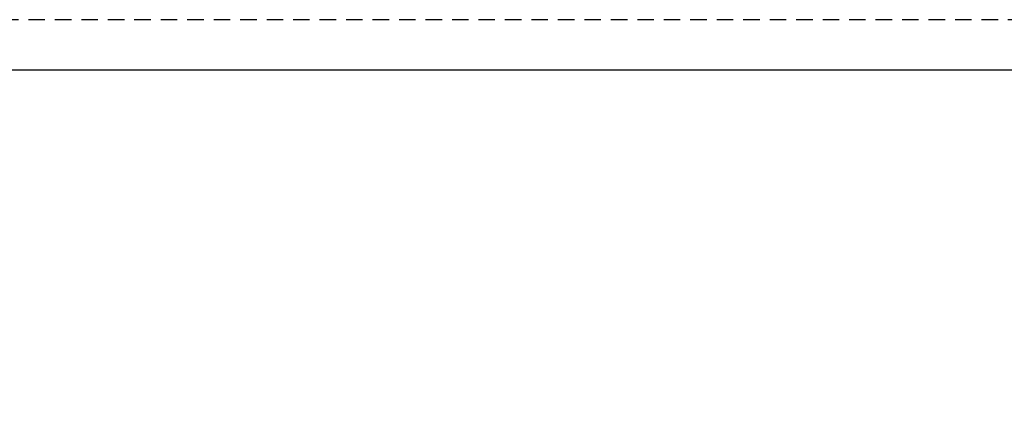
# Paper-space layout '113851LD001' of a CAD drawing. Header units: feet. Extents: x 0 to 34, y 0 to 22.
# Tile 73 of 74: x 10.8 to 20.6, y 18.2 to 22. Entities that reach past the tile are written whole.
import ezdxf
from ezdxf.enums import TextEntityAlignment as Align

# ---------------------------------------------------------------- set-up
doc = ezdxf.new("R2010")
doc.units = ezdxf.units.FT
doc.header["$MEASUREMENT"] = 0
doc.linetypes.add('OhDOT_USTN3', pattern=[0.22, 0.165, -0.055])
for name, color, linetype in [('SH_Border', 7, 'Continuous'), ('SH_Cut_Line', 7, 'OhDOT_USTN3'), ('SH_Data', 7, 'Continuous')]:
    doc.layers.add(name, color=color, linetype=linetype)
doc.styles.add('Font 70-Main Title', font='txt', dxfattribs={"width": 1.15, "height": 0.25})
doc.styles.add('Straight-Normal', font='font30.shx', dxfattribs={"height": 0.14})
doc.styles.add('Straight-Sub Title', font='font30.shx', dxfattribs={"height": 0.17})

# ---------------------------------------------------------------- blocks, each defined once
blk = doc.blocks.new('BLKWO')
at = {"layer": 'SH_Border', "color": 7, "linetype": 'Continuous', "flags": 128}
blk.add_lwpolyline([(2, 21.5), (33.5, 21.5), (33.5, 0.5), (2, 0.5), (2, 21.5)], close=True, dxfattribs=at)
at = {"layer": 'SH_Cut_Line', "color": 7, "linetype": 'OhDOT_USTN3', "flags": 128}
blk.add_lwpolyline([(0, 0), (34, 0), (34, 22), (0, 22), (0, 0)], close=True, dxfattribs=at)
at = {"layer": 'SH_Data', "style": 'Straight-Normal'}
for tag, p in [('CALCULATED', (32.9892, 21.0203)), ('CHECKED', (33.4892, 21.0203))]:
    blk.add_attdef(tag, text='', height=0.14, rotation=90, dxfattribs=at).set_placement(p, align=Align.BOTTOM_CENTER)
at = {"layer": 'SH_Data', "style": 'Font 70-Main Title', "width": 1.15}
for tag, p in [('TITLEAREA2M', (33, 13.2917)), ('TITLEAREA1', (33, 3.7917))]:
    blk.add_attdef(tag, text='', height=0.25, rotation=90, dxfattribs=at).set_placement(p, align=Align.MIDDLE_CENTER)
at = {"layer": 'SH_Data', "style": 'Straight-Sub Title'}
for tag, p in [('SHEETNO', (33.0203, 1.0031)), ('SHEETTOTAL', (33.0203, 0.6634))]:
    blk.add_attdef(tag, text='', height=0.17, dxfattribs=at).set_placement(p, align=Align.BOTTOM_CENTER)

psp = doc.layouts.new('113851LD001')

# ---------------------------------------------------------------- block references
psp.add_blockref('BLKWO', (0, 0))

doc.saveas('drawing.dxf')
